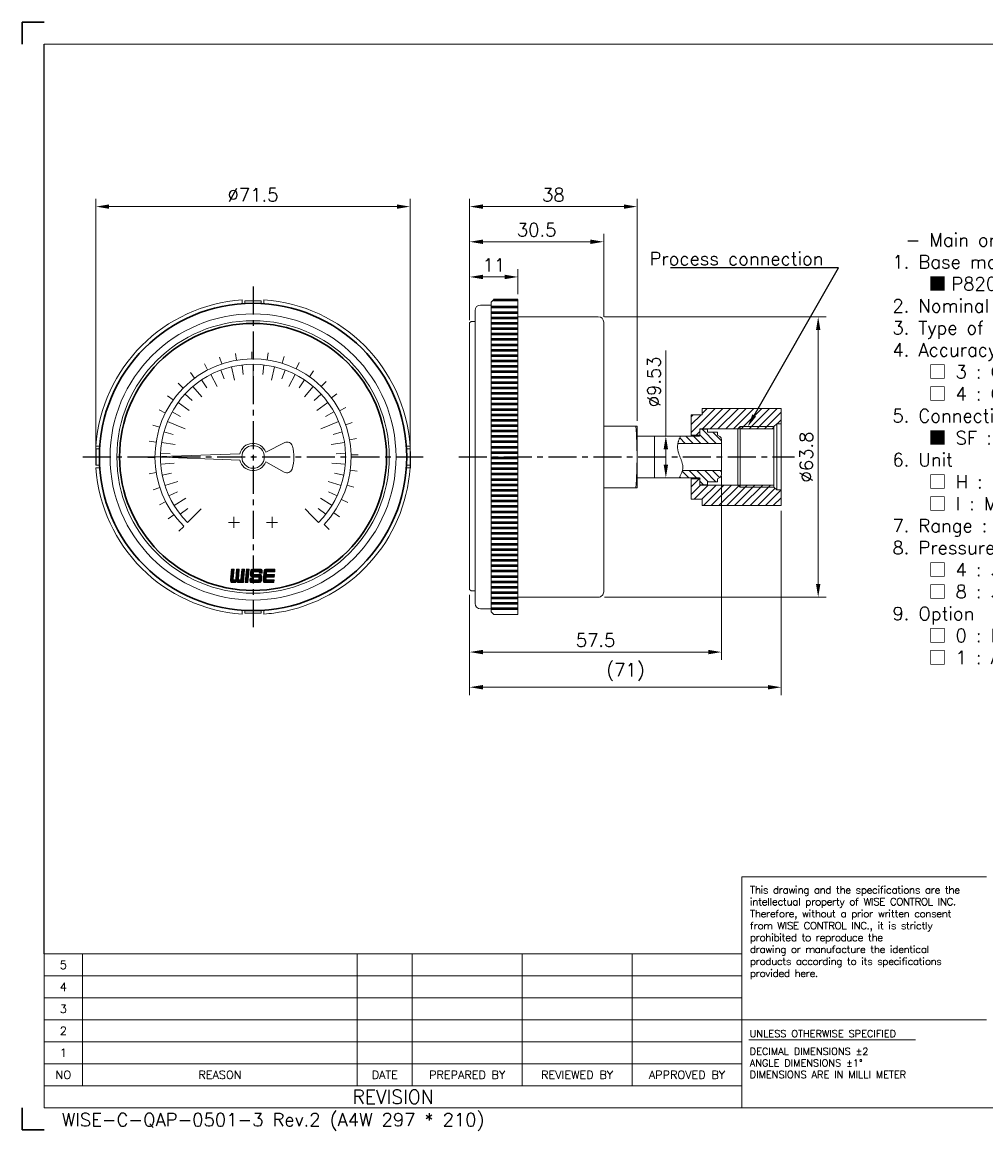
# Model space of a CAD drawing. Extents: x 387 to 775, y -12 to 240.
# Tile 1 of 2: x 387 to 606, y -12 to 240. Entities that reach past the tile are written whole.
import ezdxf
from ezdxf import colors
from ezdxf.entities.mleader import LeaderData, LeaderLine
from ezdxf.enums import TextEntityAlignment as Align
from ezdxf.math import Vec2, Vec3

# ---------------------------------------------------------------- set-up
doc = ezdxf.new("R2010")
doc.units = 0
doc.header["$LTSCALE"] = 17
doc.header["$MEASUREMENT"] = 0
doc.header["$PDMODE"] = 1
for name, pattern in [('CENTER', [2, 1.25, -0.25, 0.25, -0.25]), ('DASHEDX2', [1.5, 1, -0.5]), ('PHANTOM', [2.5, 1.25, -0.25, 0.25, -0.25, 0.25, -0.25])]:
    doc.linetypes.add(name, pattern=pattern)
doc.layers.get('0').update_dxf_attribs({"linetype": 'DASHEDX2', "lineweight": 18})
doc.layers.get('DEFPOINTS').update_dxf_attribs({"linetype": 'CONTINUOUS', "lineweight": 18})
for name, color, linetype, lineweight in [('4', 4, 'CONTINUOUS', 30), ('DIM', 7, 'CONTINUOUS', 18), ('SS100', 7, 'CONTINUOUS', 18)]:
    doc.layers.add(name, color=color, linetype=linetype, lineweight=lineweight)
doc.layers.add('해치', color=2, linetype='CONTINUOUS')
doc.styles.add('ROMANS', font='ROMANS.shx', dxfattribs={"bigfont": 'whgtxt.shx'})
doc.dimstyles.new('1.2', dxfattribs={"dimscale": 1.2, "dimtxt": 2.5, "dimasz": 2.5, "dimexe": 1.5, "dimexo": 1, "dimgap": 1, "dimtad": 1, "dimdsep": 46, "dimtxsty": 'ROMANS', "dimcen": 2.5, "dimclrd": 7, "dimclre": 7, "dimclrt": 3, "dimadec": 1, "dimazin": 2, "dimtfac": 1, "dimtmove": 0, "dimatfit": 3, "dimfxl": 1, "dimlwd": 18, "dimlwe": 18, "dimarcsym": 0})

# ---------------------------------------------------------------- blocks, each defined once
blk = doc.blocks.new('*D10')
at = {"layer": '4', "color": 7, "lineweight": 18, "transparency": 16777216}
for p, q in [((488.67, 172.31), (488.67, 183.94)), ((491.67, 182.14), (496.67, 182.14)), ((499.67, 178.23), (499.67, 183.94))]:
    blk.add_line(p, q, dxfattribs=at)
at = {"layer": '4', "color": 7, "lineweight": -3, "transparency": 16777216}
for points in [[(491.67, 182.64), (491.67, 181.64), (488.67, 182.14)], [(496.67, 182.64), (496.67, 181.64), (499.67, 182.14)]]:
    blk.add_solid(points, dxfattribs=at)
at = {"layer": 'DEFPOINTS', "color": 0, "lineweight": -3, "transparency": 16777216}
for p in [(499.67, 182.14), (499.67, 177.03), (488.67, 171.11)]:
    blk.add_point(p, dxfattribs=at)
at = {"layer": '4', "color": 3, "lineweight": -3, "transparency": 16777216, "insert": (494.17, 184.84), "char_height": 3, "attachment_point": 5, "style": 'ROMANS'}
blk.add_mtext('11', dxfattribs=at)
blk = doc.blocks.new('*D11')
at = {"layer": '4', "color": 7, "lineweight": 18, "transparency": 16777216}
for p, q in [((488.67, 172.31), (488.67, 191.94)), ((519.17, 173.06), (519.17, 191.94)), ((491.67, 190.14), (516.17, 190.14))]:
    blk.add_line(p, q, dxfattribs=at)
at = {"layer": '4', "color": 7, "lineweight": -3, "transparency": 16777216}
for points in [[(491.67, 190.64), (491.67, 189.64), (488.67, 190.14)], [(516.17, 190.64), (516.17, 189.64), (519.17, 190.14)]]:
    blk.add_solid(points, dxfattribs=at)
at = {"layer": 'DEFPOINTS', "color": 0, "lineweight": -3, "transparency": 16777216}
for p in [(519.17, 190.14), (519.17, 171.86), (488.67, 171.11)]:
    blk.add_point(p, dxfattribs=at)
at = {"layer": '4', "color": 3, "lineweight": -3, "transparency": 16777216, "insert": (503.92, 192.84), "char_height": 3, "attachment_point": 5, "style": 'ROMANS'}
blk.add_mtext('30.5', dxfattribs=at)
blk = doc.blocks.new('11')
at = {"color": 0}
for p, q in [((100.95, 253.03), (100.74, 254.3)), ((103.75, 253.29), (103.74, 254.57)), ((106.55, 253.1), (106.74, 254.38)), ((95.64, 251.25), (95.05, 252.39)), ((98.23, 252.35), (97.82, 253.57)), ((109.3, 252.49), (109.68, 253.71)), ((111.91, 251.45), (112.47, 252.6)), ((93.26, 249.75), (92.5, 250.79)), ((114.32, 250.02), (115.06, 251.07)), ((91.14, 247.91), (90.23, 248.81)), ((116.49, 248.23), (117.38, 249.15)), ((89.33, 245.76), (88.29, 246.51)), ((118.35, 246.12), (119.38, 246.9)), ((87.88, 243.35), (86.73, 243.93)), ((119.86, 243.75), (121, 244.36)), ((86.82, 240.75), (85.6, 241.14)), ((120.99, 241.18), (122.2, 241.6)), ((86.18, 238.02), (84.91, 238.21)), ((121.69, 238.46), (122.96, 238.69)), ((85.98, 235.21), (84.69, 235.21)), ((121.97, 235.66), (123.26, 235.69)), ((86.21, 232.41), (84.94, 232.21)), ((121.81, 232.86), (123.08, 232.69)), ((86.87, 229.68), (85.65, 229.28)), ((121.22, 230.11), (122.45, 229.74)), ((87.95, 227.09), (86.81, 226.51)), ((120.2, 227.49), (121.36, 226.94)), ((89.42, 224.7), (88.38, 223.94)), ((118.79, 225.06), (119.85, 224.33)), ((91.25, 222.56), (90.34, 221.65)), ((117.02, 222.88), (117.95, 222))]:
    blk.add_line(p, q, dxfattribs=at)
blk.add_arc((103.98, 235.29), 18, 316.4299, 225, dxfattribs=at)
blk = doc.blocks.new('*D12')
at = {"layer": '4', "color": 7, "lineweight": 18, "transparency": 16777216}
for p, q in [((519.39, 173.08), (569.79, 173.08)), ((567.99, 170.08), (567.99, 112.28)), ((519.37, 109.28), (569.79, 109.28))]:
    blk.add_line(p, q, dxfattribs=at)
at = {"layer": '4', "color": 7, "lineweight": -3, "transparency": 16777216}
for points in [[(567.49, 170.08), (568.49, 170.08), (567.99, 173.08)], [(567.49, 112.28), (568.49, 112.28), (567.99, 109.28)]]:
    blk.add_solid(points, dxfattribs=at)
at = {"layer": 'DEFPOINTS', "color": 0, "lineweight": -3, "transparency": 16777216}
for p in [(518.19, 173.08), (518.17, 109.28), (567.99, 109.28)]:
    blk.add_point(p, dxfattribs=at)
at = {"layer": '4', "color": 3, "lineweight": -3, "transparency": 16777216, "insert": (565.29, 141.18), "char_height": 3, "attachment_point": 5, "rotation": 90, "style": 'ROMANS'}
blk.add_mtext('%%C63.8', dxfattribs=at)
blk = doc.blocks.new('*D13')
at = {"layer": '4', "color": 7, "lineweight": 18, "transparency": 16777216}
for p, q in [((403.62, 142.38), (403.62, 199.94)), ((475.12, 142.38), (475.12, 199.94)), ((406.62, 198.14), (472.12, 198.14))]:
    blk.add_line(p, q, dxfattribs=at)
at = {"layer": '4', "color": 7, "lineweight": -3, "transparency": 16777216}
for points in [[(406.62, 198.64), (406.62, 197.64), (403.62, 198.14)], [(472.12, 198.64), (472.12, 197.64), (475.12, 198.14)]]:
    blk.add_solid(points, dxfattribs=at)
at = {"layer": 'DEFPOINTS', "color": 0, "lineweight": -3, "transparency": 16777216}
for p in [(475.12, 198.14), (403.62, 141.18), (475.12, 141.18)]:
    blk.add_point(p, dxfattribs=at)
at = {"layer": '4', "color": 3, "lineweight": -3, "transparency": 16777216, "insert": (439.37, 200.84), "char_height": 3, "attachment_point": 5, "style": 'ROMANS'}
blk.add_mtext('%%C71.5', dxfattribs=at)
blk = doc.blocks.new('*D14')
at = {"layer": '4', "color": 7, "lineweight": 18, "transparency": 16777216}
for p, q in [((545.97, 136.88), (545.97, 94.99)), ((488.67, 109.8), (488.67, 94.99)), ((491.67, 96.79), (542.97, 96.79))]:
    blk.add_line(p, q, dxfattribs=at)
at = {"layer": '4', "color": 7, "lineweight": -3, "transparency": 16777216}
for points in [[(491.67, 97.29), (491.67, 96.29), (488.67, 96.79)], [(542.97, 97.29), (542.97, 96.29), (545.97, 96.79)]]:
    blk.add_solid(points, dxfattribs=at)
at = {"layer": 'DEFPOINTS', "color": 0, "lineweight": -3, "transparency": 16777216}
for p in [(545.97, 138.08), (488.67, 111), (545.97, 96.79)]:
    blk.add_point(p, dxfattribs=at)
at = {"layer": '4', "color": 3, "lineweight": -3, "transparency": 16777216, "insert": (517.32, 99.49), "char_height": 3, "attachment_point": 5, "style": 'ROMANS'}
blk.add_mtext('57.5', dxfattribs=at)
blk = doc.blocks.new('*D15')
at = {"layer": '4', "color": 7, "lineweight": 18, "transparency": 16777216}
for p, q in [((533.32, 145.95), (533.32, 165.4)), ((532.12, 145.95), (531.52, 145.95)), ((533.32, 139.42), (533.32, 142.95)), ((530.45, 136.42), (535.12, 136.42))]:
    blk.add_line(p, q, dxfattribs=at)
at = {"layer": '4', "color": 7, "lineweight": -3, "transparency": 16777216}
for points in [[(532.82, 142.95), (533.82, 142.95), (533.32, 145.95)], [(532.82, 139.42), (533.82, 139.42), (533.32, 136.42)]]:
    blk.add_solid(points, dxfattribs=at)
at = {"layer": 'DEFPOINTS', "color": 0, "lineweight": -3, "transparency": 16777216}
for p in [(533.32, 145.95), (529.25, 136.42), (533.32, 136.42)]:
    blk.add_point(p, dxfattribs=at)
at = {"layer": '4', "color": 3, "lineweight": -3, "transparency": 16777216, "insert": (530.62, 158.27), "char_height": 3, "attachment_point": 5, "rotation": 90, "style": 'ROMANS'}
blk.add_mtext('%%C9.53', dxfattribs=at)
blk = doc.blocks.new('*D8')
at = {"layer": '4', "color": 7, "lineweight": 18, "transparency": 16777216}
for p, q in [((559.57, 128.93), (559.57, 86.99)), ((488.67, 109.8), (488.67, 86.99)), ((491.67, 88.79), (556.57, 88.79))]:
    blk.add_line(p, q, dxfattribs=at)
at = {"layer": '4', "color": 7, "lineweight": -3, "transparency": 16777216}
for points in [[(491.67, 89.29), (491.67, 88.29), (488.67, 88.79)], [(556.57, 89.29), (556.57, 88.29), (559.57, 88.79)]]:
    blk.add_solid(points, dxfattribs=at)
at = {"layer": 'DEFPOINTS', "color": 0, "lineweight": -3, "transparency": 16777216}
for p in [(559.57, 130.13), (488.67, 111), (559.57, 88.79)]:
    blk.add_point(p, dxfattribs=at)
at = {"layer": '4', "color": 3, "lineweight": -3, "transparency": 16777216, "insert": (524.12, 92.27), "char_height": 3, "attachment_point": 5, "style": 'ROMANS'}
blk.add_mtext('(71)', dxfattribs=at)
blk = doc.blocks.new('*D9')
at = {"layer": '4', "color": 7, "lineweight": 18, "transparency": 16777216}
for p, q in [((488.67, 172.72), (488.67, 199.94)), ((526.77, 149.38), (526.77, 199.94)), ((491.67, 198.14), (523.77, 198.14))]:
    blk.add_line(p, q, dxfattribs=at)
at = {"layer": '4', "color": 7, "lineweight": -3, "transparency": 16777216}
for points in [[(491.67, 198.64), (491.67, 197.64), (488.67, 198.14)], [(523.77, 198.64), (523.77, 197.64), (526.77, 198.14)]]:
    blk.add_solid(points, dxfattribs=at)
at = {"layer": 'DEFPOINTS', "color": 0, "lineweight": -3, "transparency": 16777216}
for p in [(526.77, 198.14), (488.67, 171.52), (526.77, 148.18)]:
    blk.add_point(p, dxfattribs=at)
at = {"layer": '4', "color": 3, "lineweight": -3, "transparency": 16777216, "insert": (507.72, 200.84), "char_height": 3, "attachment_point": 5, "style": 'ROMANS'}
blk.add_mtext('38', dxfattribs=at)

msp = doc.modelspace()

# ---------------------------------------------------------------- hatches: boundary and pattern name
at = {"layer": '해치'}
h = msp.add_hatch(dxfattribs=at)
h.set_pattern_fill('ANSI31', scale=10, angle=180, style=0)
h.set_pattern_definition([(225, (-881.4335, -4537.026), (0.88388348, -0.88388348), [])])
h.paths.add_polyline_path([(550.218, 134.281), (549.718, 134.781), (541.069, 134.781), (541.069, 136.231), (539.069, 136.231), (539.069, 131.569), (541.569, 131.569), (541.569, 130.131), (559.569, 130.131), (559.569, 133.681), (558.569, 133.681), (557.918, 134.281)])
h.paths.add_polyline_path([(541.569, 152.231), (541.569, 150.794), (539.069, 150.794), (539.069, 146.131), (541.069, 146.131), (541.069, 147.581), (549.718, 147.581), (550.218, 148.081), (557.918, 148.081), (558.569, 148.681), (559.569, 148.681), (559.569, 152.231)])
h.paths.add_polyline_path([(549.718, 147.581), (550.218, 147.581), (550.218, 148.081)], flags=17)
h.paths.add_polyline_path([(550.218, 148.081), (550.218, 147.581), (557.918, 147.581), (557.918, 148.081)], flags=17)
h.paths.add_polyline_path([(550.218, 134.781), (550.218, 134.281), (557.918, 134.281), (557.918, 134.781)], flags=17)
h.paths.add_polyline_path([(549.718, 134.781), (550.218, 134.281), (550.218, 134.781)], flags=17)
h = msp.add_hatch(dxfattribs=at)
h.set_pattern_fill('ANSI31', scale=10, angle=90, style=0)
h.set_pattern_definition([(135, (-881.5255, -4537.026), (-0.88388348, -0.88388348), [])])
edge = h.paths.add_edge_path()
edge.add_spline(control_points=[(537.08, 138.081), (536.927, 137.525), (536.642, 136.971), (536.358, 136.416)], knot_values=[0, 0, 0, 0, 1.7633486, 1.7633486, 1.7633486, 1.7633486], degree=3, periodic=0)
edge.add_line((536.358, 136.416), (540.977, 136.416))
edge.add_line((540.977, 136.416), (540.977, 136.408))
edge.add_line((540.977, 136.408), (541.069, 136.316))
edge.add_line((541.069, 136.316), (541.069, 134.931))
edge.add_line((541.069, 134.931), (541.169, 134.831))
edge.add_line((541.169, 134.831), (542.677, 134.831))
edge.add_line((542.677, 134.831), (542.777, 134.931))
edge.add_line((542.777, 134.931), (542.777, 135.431))
edge.add_line((542.777, 135.431), (542.877, 135.531))
edge.add_line((542.877, 135.531), (544.977, 135.531))
edge.add_line((544.977, 135.531), (545.077, 135.631))
edge.add_line((545.077, 135.631), (545.077, 136.227))
edge.add_line((545.077, 136.227), (545.615, 136.538))
edge.add_arc((545.207, 137.181), 0.762, 302.33268, 360)
edge.add_line((545.969, 137.181), (545.969, 138.081))
edge.add_line((545.969, 138.081), (537.08, 138.081))
edge = h.paths.add_edge_path()
edge.add_line((541.169, 147.531), (541.069, 147.431))
edge.add_line((541.069, 147.431), (541.069, 146.046))
edge.add_line((541.069, 146.046), (540.969, 145.946))
edge.add_line((540.969, 145.946), (536.657, 145.946))
edge.add_spline(control_points=[(536.657, 145.946), (536.426, 145.394), (536.195, 144.841), (536.074, 144.281)], knot_values=[8.1699803, 8.1699803, 8.1699803, 8.1699803, 9.913923, 9.913923, 9.913923, 9.913923], degree=3, periodic=0)
edge.add_line((536.074, 144.281), (545.969, 144.281))
edge.add_line((545.969, 144.281), (545.969, 145.181))
edge.add_arc((545.207, 145.181), 0.762, 360, 417.66732)
edge.add_line((545.615, 145.825), (545.077, 146.136))
edge.add_line((545.077, 146.136), (545.077, 146.731))
edge.add_line((545.077, 146.731), (544.977, 146.831))
edge.add_line((544.977, 146.831), (542.877, 146.831))
edge.add_line((542.877, 146.831), (542.777, 146.931))
edge.add_line((542.777, 146.931), (542.777, 147.431))
edge.add_line((542.777, 147.431), (542.677, 147.531))
edge.add_line((542.677, 147.531), (541.169, 147.531))

# ---------------------------------------------------------------- linework, layer by layer
at = {"color": 4, "linetype": 'Continuous'}
for p, q in [((738.216, 235.103), (391.82, 235.103)), ((519.169, 148.181), (526.769, 148.181)), ((526.769, 145.946), (526.769, 148.181)), ((526.769, 145.946), (530.769, 145.946)), ((526.769, 145.946), (526.769, 134.181)), ((530.769, 136.416), (526.769, 136.416)), ((519.169, 134.181), (526.769, 134.181)), ((550.637, 45.63), (606.285, 45.63)), ((550.637, 45.63), (550.637, -6.893)), ((391.82, -6.893), (391.82, 28.122)), ((391.82, 28.122), (550.637, 28.122)), ((738.216, -6.893), (391.82, -6.893))]:
    msp.add_line(p, q, dxfattribs=at)
at = {"color": 4, "linetype": 'ByBlock'}
for p, q in [((541.569, 152.231), (541.569, 150.794)), ((530.769, 145.946), (530.769, 136.416)), ((541.569, 130.131), (541.569, 131.569))]:
    msp.add_line(p, q, dxfattribs=at)
at = {"color": 0}
for p, q in [((549.718, 147.581), (550.218, 148.081)), ((550.218, 148.081), (557.918, 148.081)), ((549.718, 134.781), (550.218, 134.281)), ((550.218, 134.281), (557.918, 134.281))]:
    msp.add_line(p, q, dxfattribs=at)
at = {"color": 7, "linetype": 'Continuous'}
for p, q in [((400.573, 28.122), (400.573, -1.89)), ((463.1, 28.122), (463.1, -1.89)), ((475.605, 28.122), (475.605, -1.89)), ((500.616, 28.122), (500.616, -1.89)), ((525.626, 28.122), (525.626, -1.89)), ((391.82, 23.12), (550.637, 23.12)), ((391.82, 18.118), (550.637, 18.118)), ((391.82, 13.116), (550.637, 13.116)), ((391.82, 8.114), (550.637, 8.114)), ((391.82, 3.112), (550.637, 3.112)), ((391.82, -1.89), (550.637, -1.89))]:
    msp.add_line(p, q, dxfattribs=at)
at = {"color": 3, "linetype": 'Continuous'}
for p, q in [((550.637, 13.116), (606.285, 13.116)), ((552.185, 8.606), (590.146, 8.606))]:
    msp.add_line(p, q, dxfattribs=at)
at = {"color": 4, "linetype": 'Continuous'}
msp.add_arc((426.769, 141.181), 100, 355.98601, 4.01399, dxfattribs=at)
at = {"color": 7, "linetype": 'PHANTOM'}
msp.add_spline([(536.358, 136.416), (537.195, 138.856), (536.537, 141.181), (535.999, 143.766), (536.657, 145.946)], degree=3, dxfattribs=at)
at = {"layer": '4', "color": 1}
for p, q in [((386.818, 240.105), (391.82, 240.105)), ((386.818, 235.103), (386.818, 240.105)), ((386.818, -6.893), (386.818, -11.895)), ((386.818, -11.895), (391.82, -11.895))]:
    msp.add_line(p, q, dxfattribs=at)
at = {"layer": '4', "lineweight": -3}
for p, q in [((391.82, 28.122), (391.82, 235.103)), ((403.618, 143.041), (403.618, 139.322)), ((475.117, 142.421), (475.117, 138.702))]:
    msp.add_line(p, q, dxfattribs=at)
at = {"layer": '4', "color": 7}
for radius in [34.967, 30.379]:
    msp.add_circle((439.368, 141.181), radius, dxfattribs=at)
at = {"layer": 'DIM', "color": 4}
for p, q in [((494.185, 177.031), (493.572, 176.419)), ((493.572, 176.419), (493.572, 105.944)), ((499.669, 177.031), (494.185, 177.031)), ((499.669, 105.331), (499.669, 177.031)), ((489.895, 107.844), (489.895, 174.519)), ((489.895, 171.822), (489.895, 174.519)), ((493.572, 175.75), (491.121, 175.75)), ((488.976, 171.976), (488.669, 171.669)), ((488.669, 171.363), (488.669, 171.669)), ((488.976, 171.976), (489.895, 171.976)), ((517.944, 173.081), (499.669, 173.081)), ((519.169, 110.507), (519.169, 171.856)), ((488.669, 171.363), (488.669, 111)), ((539.069, 145.946), (539.069, 150.794)), ((541.169, 147.531), (541.069, 147.431)), ((541.069, 146.046), (541.069, 147.431)), ((542.677, 147.531), (541.169, 147.531)), ((542.777, 147.431), (542.677, 147.531)), ((542.777, 147.431), (542.777, 146.931)), ((542.877, 146.831), (542.777, 146.931)), ((542.877, 146.831), (544.977, 146.831)), ((545.077, 146.731), (544.977, 146.831)), ((545.077, 146.731), (545.077, 146.136)), ((530.677, 145.946), (540.969, 145.946)), ((536.074, 144.281), (545.969, 144.281)), ((540.969, 145.946), (541.069, 146.046)), ((545.615, 145.825), (545.077, 146.136)), ((545.969, 145.181), (545.969, 141.181)), ((545.969, 137.181), (545.969, 141.181)), ((530.677, 136.416), (540.969, 136.416)), ((537.08, 138.081), (545.969, 138.081)), ((539.069, 131.569), (539.069, 136.416)), ((541.161, 136.316), (541.061, 136.416)), ((541.069, 134.931), (541.069, 136.316)), ((545.615, 136.538), (545.077, 136.227)), ((545.077, 135.631), (545.077, 136.227)), ((541.069, 134.931), (541.169, 134.831)), ((542.677, 134.831), (541.169, 134.831)), ((542.677, 134.831), (542.777, 134.931)), ((542.777, 135.431), (542.877, 135.531)), ((542.777, 134.931), (542.777, 135.431)), ((542.877, 135.531), (544.977, 135.531)), ((544.977, 135.531), (545.077, 135.631)), ((488.976, 110.694), (488.669, 111)), ((488.976, 110.694), (489.895, 110.694)), ((517.944, 109.281), (499.669, 109.281)), ((493.572, 106.618), (491.121, 106.618)), ((494.185, 105.331), (493.572, 105.944)), ((494.185, 105.331), (499.669, 105.331))]:
    msp.add_line(p, q, dxfattribs=at)
for centre, radius, start, end in [((491.121, 174.519), 1.226, 90, 180), ((517.944, 171.856), 1.226, 0, 90), ((545.207, 145.181), 0.762, 0, 57.66732), ((545.207, 137.181), 0.762, 302.33268, 0), ((517.944, 110.507), 1.225, 269.98678, 0.01322), ((491.121, 107.844), 1.226, 180, 270)]:
    msp.add_arc(centre, radius, start, end, dxfattribs=at)
at = {"layer": 'SS100', "color": 1, "linetype": 'CENTER', "lineweight": -2, "ltscale": 0.3}
for p, q in [((439.368, 179.938), (439.368, 102.425)), ((400.611, 141.181), (478.124, 141.181)), ((486.218, 141.181), (562.569, 141.181))]:
    msp.add_line(p, q, dxfattribs=at)
at = {"layer": 'SS100', "color": 4, "linetype": 'Continuous'}
for p, q in [((436.889, 176.099), (436.889, 176.931)), ((441.227, 176.719), (437.509, 176.719)), ((437.509, 176.719), (437.509, 176.099)), ((441.227, 176.719), (441.227, 176.099)), ((441.847, 176.099), (441.847, 176.931)), ((541.569, 152.231), (559.571, 152.231)), ((559.569, 152.231), (559.569, 130.131)), ((539.069, 150.794), (541.569, 150.794)), ((541.069, 147.581), (557.918, 147.581)), ((541.069, 145.954), (541.069, 147.581)), ((549.718, 147.581), (549.718, 141.181)), ((550.218, 148.081), (550.218, 141.181)), ((557.918, 148.081), (558.569, 148.681)), ((557.918, 148.081), (557.918, 141.181)), ((559.569, 148.681), (558.569, 148.681)), ((558.569, 148.681), (558.569, 141.181)), ((404.45, 143.661), (403.618, 143.661)), ((442.275, 142.257), (446.569, 144.447)), ((474.286, 143.661), (475.117, 143.661)), ((539.069, 146.131), (541.069, 146.131)), ((403.618, 143.041), (404.45, 143.041)), ((416.428, 141.181), (436.347, 141.877)), ((416.428, 141.181), (436.347, 140.486)), ((475.117, 143.041), (474.286, 143.041)), ((549.718, 134.781), (549.718, 141.181)), ((550.218, 134.281), (550.218, 141.181)), ((557.918, 134.281), (557.918, 141.181)), ((558.569, 133.681), (558.569, 141.181)), ((403.618, 139.322), (404.45, 139.322)), ((404.45, 138.702), (403.618, 138.702)), ((442.275, 140.106), (446.455, 137.726)), ((475.117, 139.322), (474.286, 139.322)), ((474.286, 138.702), (475.117, 138.702)), ((539.069, 136.231), (541.069, 136.231)), ((541.069, 136.408), (541.069, 134.781)), ((541.069, 134.781), (557.918, 134.781)), ((557.918, 134.281), (558.569, 133.681)), ((559.569, 133.681), (558.569, 133.681)), ((539.069, 131.569), (541.569, 131.569)), ((541.569, 130.131), (559.571, 130.131)), ((436.268, 126.302), (433.788, 126.302)), ((435.028, 125.062), (435.028, 127.542)), ((444.948, 126.302), (442.468, 126.302)), ((443.708, 125.062), (443.708, 127.542)), ((436.889, 106.264), (436.889, 105.432)), ((437.509, 105.644), (437.509, 106.264)), ((441.227, 105.644), (441.227, 106.264)), ((441.847, 106.264), (441.847, 105.432)), ((441.227, 105.644), (437.509, 105.644)), ((445.276, 105.837), (444.135, 105.665))]:
    msp.add_line(p, q, dxfattribs=at)
at = {"layer": 'SS100', "linetype": 'Continuous', "lineweight": 50}
for p, q in [((494.111, 176.958), (499.669, 176.958)), ((493.572, 175.304), (499.669, 175.304)), ((493.572, 174.078), (499.669, 174.078)), ((493.572, 172.852), (499.669, 172.852)), ((493.572, 171.627), (499.669, 171.627)), ((493.572, 170.401), (499.669, 170.401)), ((493.572, 169.175), (499.669, 169.175)), ((493.572, 167.95), (499.669, 167.95)), ((493.572, 166.724), (499.669, 166.724)), ((493.572, 165.499), (499.669, 165.499)), ((493.572, 164.273), (499.669, 164.273)), ((493.572, 163.047), (499.669, 163.047)), ((493.572, 161.822), (499.669, 161.822)), ((493.572, 160.596), (499.669, 160.596)), ((493.572, 159.37), (499.669, 159.37)), ((493.572, 158.145), (499.669, 158.145)), ((493.572, 156.919), (499.669, 156.919)), ((493.572, 155.693), (499.669, 155.693)), ((493.572, 154.468), (499.669, 154.468)), ((493.572, 153.242), (499.669, 153.242)), ((493.572, 152.016), (499.669, 152.016)), ((493.572, 150.791), (499.669, 150.791)), ((493.572, 149.565), (499.669, 149.565)), ((493.572, 148.34), (499.669, 148.34)), ((493.572, 147.114), (499.669, 147.114)), ((493.572, 145.888), (499.669, 145.888)), ((493.572, 144.663), (499.669, 144.663)), ((493.572, 143.437), (499.669, 143.437)), ((493.572, 142.211), (499.669, 142.211)), ((493.572, 140.986), (499.669, 140.986)), ((493.572, 139.76), (499.669, 139.76)), ((493.572, 138.534), (499.669, 138.534)), ((493.572, 137.309), (499.669, 137.309)), ((493.572, 136.083), (499.669, 136.083)), ((493.572, 134.857), (499.669, 134.857)), ((493.572, 133.632), (499.669, 133.632)), ((493.572, 132.406), (499.669, 132.406)), ((493.572, 131.181), (499.669, 131.181)), ((493.572, 129.955), (499.669, 129.955)), ((493.572, 128.729), (499.669, 128.729)), ((493.572, 127.504), (499.669, 127.504)), ((493.572, 126.278), (499.669, 126.278)), ((493.572, 125.052), (499.669, 125.052)), ((493.572, 123.827), (499.669, 123.827)), ((493.572, 122.601), (499.669, 122.601)), ((493.572, 121.375), (499.669, 121.375)), ((493.572, 120.15), (499.669, 120.15)), ((493.572, 118.924), (499.669, 118.924)), ((493.572, 117.699), (499.669, 117.699)), ((493.572, 116.473), (499.669, 116.473)), ((493.572, 115.247), (499.669, 115.247)), ((493.572, 114.022), (499.669, 114.022)), ((493.572, 112.796), (499.669, 112.796)), ((493.572, 111.57), (499.669, 111.57)), ((493.572, 110.345), (499.669, 110.345)), ((493.572, 109.119), (499.669, 109.119)), ((493.572, 107.893), (499.669, 107.893)), ((493.572, 106.668), (499.669, 106.668))]:
    msp.add_line(p, q, dxfattribs=at)
at = {"layer": 'SS100', "color": 7, "linetype": 'Continuous'}
for p, q in [((434.447, 161.679), (435.171, 158.664)), ((436.89, 162.115), (437.145, 159.96)), ((439.368, 162.261), (439.368, 160.091)), ((441.845, 162.115), (441.59, 159.96)), ((444.289, 161.679), (443.565, 158.664)), ((429.798, 159.963), (431.205, 157.201)), ((432.072, 160.958), (432.823, 158.922)), ((439.368, 160.091), (439.368, 157.921)), ((446.664, 160.958), (445.913, 158.922)), ((448.938, 159.963), (447.53, 157.201)), ((425.678, 157.21), (427.691, 154.853)), ((427.657, 158.708), (428.862, 156.904)), ((451.079, 158.708), (449.873, 156.904)), ((453.058, 157.21), (451.045, 154.853)), ((423.889, 155.49), (425.482, 154.017)), ((454.847, 155.49), (453.254, 154.017)), ((420.976, 151.481), (422.869, 150.421)), ((422.314, 153.572), (424.822, 151.75)), ((456.422, 153.572), (453.914, 151.75)), ((457.76, 151.481), (455.866, 150.421)), ((419.893, 149.248), (421.898, 148.418)), ((458.843, 149.248), (456.838, 148.418)), ((419.08, 146.903), (421.168, 146.314)), ((421.898, 148.418), (423.902, 147.587)), ((456.838, 148.418), (454.833, 147.587)), ((459.656, 146.903), (457.567, 146.314)), ((418.548, 144.479), (421.61, 143.994)), ((460.188, 144.479), (457.126, 143.994)), ((418.305, 142.009), (420.473, 141.924)), ((460.431, 142.009), (458.263, 141.924)), ((418.353, 139.528), (421.444, 139.771)), ((460.382, 139.528), (457.292, 139.771)), ((418.693, 137.069), (420.822, 137.492)), ((460.042, 137.069), (457.914, 137.492)), ((419.32, 134.668), (422.268, 135.625)), ((459.416, 134.668), (456.467, 135.625)), ((420.225, 132.356), (422.195, 133.265)), ((421.395, 130.167), (424.038, 131.787)), ((457.341, 130.167), (454.698, 131.787)), ((458.511, 132.356), (456.54, 133.265)), ((422.814, 128.131), (424.518, 129.475)), ((425.997, 127.81), (427.531, 129.345)), ((452.739, 127.81), (451.205, 129.345)), ((455.922, 128.131), (454.218, 129.475)), ((424.462, 126.276), (425.997, 127.81)), ((454.273, 126.276), (452.739, 127.81))]:
    msp.add_line(p, q, dxfattribs=at)
at = {"layer": 'SS100', "color": 10, "linetype": 'Continuous'}
for p, q in [((434.202, 113.04), (434.876, 113.714)), ((434.433, 115.689), (434.203, 113.065)), ((434.218, 113.231), (434.893, 113.906)), ((434.226, 112.889), (434.859, 113.522)), ((434.234, 113.423), (434.91, 114.098)), ((434.251, 113.615), (434.926, 114.291)), ((434.268, 113.808), (434.943, 114.483)), ((434.285, 114), (434.96, 114.675)), ((434.302, 114.192), (434.977, 114.867)), ((434.318, 114.384), (434.994, 115.059)), ((434.335, 114.576), (435.01, 115.251)), ((434.352, 114.768), (435.027, 115.444)), ((434.369, 114.961), (435.044, 115.636)), ((434.386, 115.153), (434.922, 115.689)), ((434.403, 115.345), (434.746, 115.689)), ((434.419, 115.537), (434.571, 115.689)), ((434.433, 115.689), (435.049, 115.689)), ((434.834, 112.62), (436.085, 113.871)), ((435.049, 115.689), (434.844, 113.345)), ((435.009, 112.62), (436.068, 113.678)), ((435.185, 112.62), (436.051, 113.486)), ((435.628, 115.689), (435.421, 113.327)), ((435.426, 113.388), (436.101, 114.063)), ((435.443, 113.58), (436.118, 114.255)), ((435.46, 113.772), (436.135, 114.447)), ((435.477, 113.964), (436.152, 114.639)), ((435.493, 114.156), (436.169, 114.831)), ((435.51, 114.348), (436.185, 115.024)), ((435.527, 114.541), (436.202, 115.216)), ((435.544, 114.733), (436.219, 115.408)), ((435.561, 114.925), (436.236, 115.6)), ((435.578, 115.117), (436.149, 115.689)), ((435.594, 115.309), (435.974, 115.689)), ((435.611, 115.501), (435.798, 115.689)), ((435.628, 115.689), (436.244, 115.689)), ((436.244, 115.689), (436.039, 113.345)), ((436.061, 112.62), (437.275, 113.834)), ((436.237, 112.62), (437.259, 113.642)), ((436.412, 112.62), (437.242, 113.449)), ((436.822, 115.689), (436.615, 113.327)), ((436.617, 113.351), (437.292, 114.026)), ((436.634, 113.543), (437.309, 114.218)), ((436.651, 113.735), (437.326, 114.41)), ((436.667, 113.927), (437.343, 114.603)), ((436.684, 114.119), (437.359, 114.795)), ((436.701, 114.312), (437.376, 114.987)), ((436.718, 114.504), (437.393, 115.179)), ((436.735, 114.696), (437.41, 115.371)), ((436.751, 114.888), (437.427, 115.563)), ((436.768, 115.08), (437.377, 115.689)), ((436.785, 115.273), (437.201, 115.689)), ((436.802, 115.465), (437.026, 115.689)), ((436.819, 115.657), (436.851, 115.689)), ((436.822, 115.689), (437.438, 115.689)), ((437.438, 115.689), (437.169, 112.62)), ((437.847, 115.689), (437.578, 112.62)), ((437.589, 112.745), (438.264, 113.42)), ((437.606, 112.937), (438.281, 113.612)), ((437.623, 113.129), (438.298, 113.804)), ((437.64, 113.321), (438.315, 113.997)), ((437.657, 113.514), (438.332, 114.189)), ((437.673, 113.706), (438.349, 114.381)), ((437.69, 113.898), (438.365, 114.573)), ((437.707, 114.09), (438.382, 114.765)), ((437.724, 114.282), (438.399, 114.957)), ((437.741, 114.474), (438.416, 115.15)), ((437.757, 114.667), (438.433, 115.342)), ((437.774, 114.859), (438.449, 115.534)), ((437.791, 115.051), (438.429, 115.689)), ((437.808, 115.243), (438.253, 115.689)), ((437.825, 115.435), (438.078, 115.689)), ((437.841, 115.627), (437.903, 115.689)), ((437.847, 115.689), (438.463, 115.689)), ((437.847, 115.689), (438.463, 115.689)), ((438.463, 115.689), (438.194, 112.62)), ((438.688, 113.581), (438.643, 113.065)), ((438.646, 113.1), (439.127, 113.581)), ((438.653, 112.932), (439.302, 113.581)), ((438.662, 113.292), (438.951, 113.581)), ((438.679, 113.484), (438.776, 113.581)), ((438.688, 113.581), (439.309, 113.581)), ((438.748, 114.255), (439.422, 114.928)), ((438.839, 115.315), (438.75, 114.292)), ((438.763, 114.445), (440.007, 115.689)), ((438.777, 114.107), (439.405, 114.736)), ((438.78, 114.637), (439.832, 115.689)), ((438.797, 114.829), (439.656, 115.689)), ((438.814, 115.022), (439.481, 115.689)), ((438.831, 115.214), (439.306, 115.689)), ((438.841, 113.997), (439.392, 114.547)), ((438.864, 115.422), (439.105, 115.663)), ((438.934, 113.914), (439.481, 114.462)), ((439.055, 113.86), (439.656, 114.461)), ((439.158, 113.847), (440.606, 113.847)), ((439.218, 113.847), (439.832, 114.461)), ((439.247, 115.689), (441.049, 115.689)), ((439.304, 113.581), (439.283, 113.345)), ((439.426, 114.982), (439.391, 114.572)), ((439.393, 113.847), (440.007, 114.461)), ((439.493, 114.461), (440.941, 114.461)), ((439.528, 115.075), (440.714, 115.075)), ((439.569, 115.075), (440.182, 115.689)), ((439.569, 113.847), (440.182, 114.461)), ((439.744, 115.075), (440.358, 115.689)), ((439.744, 113.847), (440.358, 114.461)), ((439.919, 115.075), (440.533, 115.689)), ((439.919, 113.847), (440.533, 114.461)), ((440.095, 115.075), (440.708, 115.689)), ((440.095, 113.847), (440.708, 114.461)), ((440.095, 112.62), (441.335, 113.861)), ((440.27, 115.075), (440.884, 115.689)), ((440.27, 113.847), (440.884, 114.461)), ((440.27, 112.62), (441.319, 113.668)), ((440.445, 115.075), (441.059, 115.689)), ((440.445, 113.847), (441.046, 114.448)), ((440.445, 112.62), (441.302, 113.476)), ((440.62, 113.846), (441.167, 114.393)), ((440.621, 115.075), (441.204, 115.658)), ((440.708, 113.736), (440.673, 113.327)), ((440.677, 113.378), (441.351, 114.051)), ((440.694, 113.57), (441.323, 114.199)), ((440.708, 113.759), (441.259, 114.31)), ((440.775, 115.054), (441.313, 115.592)), ((440.816, 114.964), (440.795, 114.728)), ((440.795, 114.728), (441.411, 114.728)), ((440.8, 114.728), (441.447, 115.375)), ((440.812, 114.915), (441.395, 115.498)), ((440.975, 114.728), (441.453, 115.206)), ((441.15, 114.728), (441.436, 115.014)), ((441.349, 114.016), (441.26, 112.993)), ((441.326, 114.728), (441.419, 114.821)), ((441.456, 115.244), (441.411, 114.728)), ((441.872, 115.315), (441.675, 113.065)), ((441.677, 112.975), (442.341, 113.639)), ((441.683, 113.156), (442.988, 114.461)), ((441.7, 113.348), (442.813, 114.461)), ((441.717, 113.54), (442.637, 114.461)), ((441.719, 112.841), (442.325, 113.447)), ((441.733, 113.733), (442.475, 114.474)), ((441.75, 113.925), (442.425, 114.6)), ((441.767, 114.117), (442.442, 114.792)), ((441.784, 114.309), (442.459, 114.984)), ((441.801, 114.501), (442.988, 115.689)), ((441.817, 114.693), (442.813, 115.689)), ((441.834, 114.886), (442.637, 115.689)), ((441.851, 115.078), (442.462, 115.689)), ((441.868, 115.27), (442.287, 115.689)), ((441.971, 115.548), (442.011, 115.588)), ((442.279, 115.689), (444.36, 115.689)), ((442.351, 113.754), (442.316, 113.345)), ((442.459, 114.982), (442.423, 114.572)), ((442.453, 113.847), (444.199, 113.847)), ((442.525, 114.461), (444.252, 114.461)), ((442.549, 115.074), (443.163, 115.689)), ((442.55, 113.847), (443.163, 114.461)), ((442.561, 115.075), (444.306, 115.075)), ((442.725, 115.075), (443.339, 115.689)), ((442.725, 113.847), (443.339, 114.461)), ((442.9, 115.075), (443.514, 115.689)), ((442.9, 113.847), (443.514, 114.461)), ((443.076, 115.075), (443.69, 115.689)), ((443.076, 113.847), (443.69, 114.461)), ((443.251, 115.075), (443.865, 115.689)), ((443.251, 113.847), (443.865, 114.461)), ((443.426, 113.847), (444.04, 114.461)), ((443.427, 115.075), (444.04, 115.689)), ((443.602, 115.075), (444.216, 115.689)), ((443.602, 113.847), (444.216, 114.461)), ((443.777, 115.075), (444.357, 115.654)), ((443.777, 113.847), (444.239, 114.309)), ((443.953, 115.075), (444.34, 115.462)), ((443.953, 113.847), (444.222, 114.117)), ((444.128, 115.075), (444.323, 115.27)), ((444.128, 113.847), (444.205, 113.925)), ((444.252, 114.461), (444.199, 113.847)), ((444.303, 115.075), (444.306, 115.078)), ((444.36, 115.689), (444.306, 115.075)), ((434.289, 112.776), (434.843, 113.331)), ((434.379, 112.691), (434.924, 113.236)), ((434.499, 112.635), (435.097, 113.234)), ((434.611, 112.62), (435.381, 112.62)), ((434.658, 112.62), (435.272, 113.234)), ((434.946, 113.234), (435.319, 113.234)), ((435.36, 112.62), (436.044, 113.303)), ((435.381, 112.62), (435.684, 112.897)), ((435.684, 112.897), (435.938, 112.62)), ((435.745, 112.83), (436.149, 113.234)), ((435.829, 112.738), (436.324, 113.234)), ((435.913, 112.647), (436.5, 113.234)), ((435.938, 112.62), (437.169, 112.62)), ((436.141, 113.234), (436.513, 113.234)), ((436.587, 112.62), (437.225, 113.257)), ((436.763, 112.62), (437.208, 113.065)), ((436.938, 112.62), (437.191, 112.873)), ((437.113, 112.62), (437.174, 112.681)), ((437.578, 112.62), (438.194, 112.62)), ((437.64, 112.62), (438.248, 113.228)), ((437.815, 112.62), (438.231, 113.036)), ((437.99, 112.62), (438.214, 112.844)), ((438.166, 112.62), (438.197, 112.651)), ((438.705, 112.809), (439.287, 113.391)), ((438.787, 112.715), (439.325, 113.253)), ((438.897, 112.65), (439.481, 113.234)), ((439.042, 112.62), (439.656, 113.234)), ((439.05, 112.62), (440.852, 112.62)), ((439.218, 112.62), (439.832, 113.234)), ((439.385, 113.234), (440.571, 113.234)), ((439.393, 112.62), (440.007, 113.234)), ((439.568, 112.62), (440.182, 113.234)), ((439.744, 112.62), (440.358, 113.234)), ((439.919, 112.62), (440.533, 113.234)), ((440.621, 112.62), (441.285, 113.284)), ((440.796, 112.62), (441.268, 113.092)), ((440.999, 112.647), (441.234, 112.882)), ((441.793, 112.74), (442.332, 113.279)), ((441.894, 112.666), (442.462, 113.234)), ((442.027, 112.624), (442.637, 113.234)), ((442.083, 112.62), (444.091, 112.62)), ((442.199, 112.62), (442.813, 113.234)), ((442.374, 112.62), (442.988, 113.234)), ((442.418, 113.234), (444.145, 113.234)), ((442.55, 112.62), (443.163, 113.234)), ((442.725, 112.62), (443.339, 113.234)), ((442.9, 112.62), (443.514, 113.234)), ((443.076, 112.62), (443.689, 113.234)), ((443.251, 112.62), (443.865, 113.234)), ((443.426, 112.62), (444.04, 113.234)), ((443.602, 112.62), (444.138, 113.156)), ((443.777, 112.62), (444.121, 112.964)), ((443.952, 112.62), (444.104, 112.772)), ((444.145, 113.234), (444.091, 112.62))]:
    msp.add_line(p, q, dxfattribs=at)
at = {"layer": 'SS100', "color": 4, "linetype": 'Continuous'}
for radius in [32.549, 30.999, 30.999, 2.565, 0.19]:
    msp.add_circle((439.368, 141.181), radius, dxfattribs=at)
for centre, radius, start, end in [((439.368, 141.181), 35.835, 93.96722, 176.03278), ((439.368, 141.181), 35.835, 3.96722, 86.03278), ((439.368, 141.181), 3.1, 20.30622, 167.03338), ((447.133, 143.342), 1.24, 15.55155, 117.01838), ((439.368, 141.181), 9.3, 342.83919, 15.55155), ((439.368, 141.181), 35.835, 183.96722, 266.03278), ((439.368, 141.181), 3.1, 192.96662, 339.69378), ((439.368, 141.181), 35.835, 279.4902, 356.03278), ((447.069, 138.803), 1.24, 240.34654, 342.83919), ((439.368, 141.181), 35.835, 273.96722, 277.6446)]:
    msp.add_arc(centre, radius, start, end, dxfattribs=at)
at = {"layer": 'SS100', "color": 7, "linetype": 'Continuous'}
msp.add_arc((439.368, 141.181), 21.08, 315, 225, dxfattribs=at)
at = {"layer": 'SS100', "color": 10, "linetype": 'Continuous'}
for centre, radius, start, end in [((439.158, 114.257), 0.409, 175, 270), ((439.247, 115.28), 0.409, 90, 175), ((439.493, 114.563), 0.102, 175, 270), ((439.528, 114.973), 0.102, 90, 175), ((440.606, 113.745), 0.102, 355, 90), ((440.714, 114.973), 0.102, 355, 90), ((440.941, 114.052), 0.409, 355, 90), ((441.049, 115.28), 0.409, 355, 90), ((442.279, 115.28), 0.409, 90, 175), ((442.453, 113.745), 0.102, 90, 175), ((442.525, 114.563), 0.102, 175, 270), ((442.561, 114.973), 0.102, 90, 175), ((434.611, 113.029), 0.409, 175, 270), ((434.946, 113.336), 0.102, 175, 270), ((435.319, 113.336), 0.102, 270, 355), ((436.141, 113.336), 0.102, 175, 270), ((436.513, 113.336), 0.102, 270, 355), ((439.05, 113.029), 0.409, 175, 270), ((439.385, 113.336), 0.102, 175, 270), ((440.571, 113.336), 0.102, 270, 355), ((440.852, 113.029), 0.409, 270, 355), ((442.083, 113.029), 0.409, 175, 270), ((442.418, 113.336), 0.102, 175, 270)]:
    msp.add_arc(centre, radius, start, end, dxfattribs=at)

# ---------------------------------------------------------------- block references
at = {"layer": 'SS100', "color": 4, "linetype": 'Continuous', "xscale": 1.239972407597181, "yscale": 1.239972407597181, "zscale": 1.239972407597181}
msp.add_blockref('11', (310.441, -150.571), dxfattribs=at)

# ---------------------------------------------------------------- texts
at = {"color": 3, "style": 'ROMANS'}
for s, height, p in [('5', 1.876, (396.197, 25.621)), ('4', 1.876, (396.197, 20.619)), ('3', 1.876, (396.197, 15.617)), ('2', 1.876, (396.197, 10.615)), ('1', 1.876, (396.197, 5.613)), ('NO', 1.8758, (396.197, 0.611)), ('REASON', 1.8758, (431.837, 0.611)), ('DATE', 1.8758, (469.352, 0.611)), ('PREPARED BY', 1.87579, (488.11, 0.611)), ('REVIEWED BY', 1.87579, (513.121, 0.611)), ('APPROVED BY', 1.87579, (538.131, 0.611)), ('REVISION', 3.1263, (471.228, -4.391))]:
    msp.add_text(s, height=height, dxfattribs=at).set_placement(p, align=Align.MIDDLE_CENTER)
at = {"color": 3, "linetype": 'Continuous', "style": 'ROMANS'}
for s, height, p in [('UNLESS OTHERWISE SPECIFIED', 1.62568, (552.406, 9.174)), ('DECIMAL DIMENSIONS %%P2', 1.62568, (552.406, 5.125)), ('ANGLE DIMENSIONS %%P1%%D', 1.62568, (552.406, 2.493)), ('DIMENSIONS ARE IN MILLI METER', 1.62568, (552.406, -0.139)), ('WISE-C-QAP-0501-3 Rev.2 (A4W 297 * 210)', 3.00126, (395.823, -11.104))]:
    msp.add_text(s, height=height, dxfattribs=at).set_placement(p)
at = {"color": 4, "insert": (584.886, 192.063), "char_height": 3, "attachment_point": 1, "style": 'ROMANS'}
msp.add_mtext_dynamic_auto_height_columns('\\pi3;{\\C3;- Main order -\\P\\pi0;1. Base model \\P    \\fGulim|b0|i0|c129|p50;■ \\Fromans,whgtxt|c129;P820 (Ultra high purity gauge, 316L Double melt, EP grade)\\P2. Nominal diameter : \\fGulim|b0|i0|c129|p50;■\\Fromans,whgtxt|c129; 2 : 63 mm (2 1/2") \\P3. Type of mounting : \\fGulim|b0|i0|c129|p50;■\\Fromans,whgtxt|c129; F : Center back mount (CBM)\\P4. Accuracy\\P    \\fGulim|b0|i0|c129|p50;□\\Fromans,whgtxt|c129; 3 : Grade A\\P    \\fGulim|b0|i0|c129|p50;□\\Fromans,whgtxt|c129; 4 : Grade B \\P5. Connection type \\P    \\fGulim|b0|i0|c129|p50;■\\Fromans,whgtxt|c129; SF : Swivel female face seal (9/16"-18 UNF)\\P6. Unit\\P    \\fGulim|b0|i0|c129|p50;□\\Fromans,whgtxt|c129; H : bar\\P    \\fGulim|b0|i0|c129|p50;□\\Fromans,whgtxt|c129; I : MPa \\P7. Range : \\fGulim|b0|i0|c129|p50;■\\Fromans,whgtxt|c129; XXX : Refer to pressure range table\\P8. Pressure connection material and dial color\\P    \\fGulim|b0|i0|c129|p50;□\\Fromans,whgtxt|c129; 4 : 316L SS and 2 colors\\P    \\fGulim|b0|i0|c129|p50;□\\Fromans,whgtxt|c129; 8 : 316L SS and 3 colors \\P9. Option\\P    \\fGulim|b0|i0|c129|p50;□\\Fromans,whgtxt|c129; 0 : None\\P    \\fGulim|b0|i0|c129|p50;□\\Fromans,whgtxt|c129; 1 : Accessories }', width=154.05447, gutter_width=0, height=87.704, count=1, dxfattribs=at)
at = {"color": 4, "linetype": 'ByBlock', "insert": (552.429, 43.507), "char_height": 1.625684, "attachment_point": 1, "style": 'ROMANS'}
msp.add_mtext_dynamic_manual_height_columns('{\\W1.1;\\T0.9;\\C3;This drawing and the specifications are the intellectual property of WISE CONTROL INC. Therefore, without a prior written consent from WISE CONTROL INC., it is strictly prohibited to reproduce the \\Pdrawing or manufacture the identical products according to its specifications provided here. }', width=54.01239, gutter_width=189.249, heights=[0], dxfattribs=at)

# ---------------------------------------------------------------- dimensions: what is measured, and where the dimension line sits
at = {"layer": '4', "lineweight": -3}
for base, p1, p2, text, picture, middle in [((475.117, 198.14), (403.618, 141.181), (475.117, 141.181), '%%C<>', '*D13', (439.368, 200.84)), ((545.969, 96.786), (488.669, 111), (545.969, 138.081), '57.5', '*D14', (517.319, 99.486))]:
    dim = msp.add_linear_dim(base=base, p1=p1, p2=p2, text=text, dimstyle='1.2', dxfattribs=at)
    dim.commit()
    dim.dimension.update_dxf_attribs({"geometry": picture, "text_midpoint": middle})
for base, p1, p2, text, picture, middle in [((526.769, 198.14), (488.669, 171.516), (526.769, 148.181), '38', '*D9', (507.719, 198.14)), ((559.571, 88.786), (488.669, 111), (559.571, 130.131), '(71)', '*D8', (524.12, 88.786))]:
    dim = msp.add_linear_dim(base=base, p1=p1, p2=p2, text=text, dimstyle='1.2', dxfattribs=at)
    dim.commit()
    dim.dimension.update_dxf_attribs({"geometry": picture, "text_midpoint": middle, "dimtype": 160})
dim = msp.add_linear_dim(base=(519.169, 190.14), p1=(488.669, 171.113), p2=(519.169, 171.856), dimstyle='1.2', dxfattribs=at)
dim.commit()
dim.dimension.update_dxf_attribs({"geometry": '*D11', "text_midpoint": (503.919, 190.14), "dimtype": 160})
dim = msp.add_linear_dim(base=(499.669, 182.14), p1=(488.669, 171.113), p2=(499.669, 177.031), dimstyle='1.2', dxfattribs=at)
dim.commit()
dim.dimension.update_dxf_attribs({"geometry": '*D10', "text_midpoint": (494.169, 184.84)})
for base, p1, p2, picture, middle in [((567.99, 109.281), (518.192, 173.081), (518.169, 109.281), '*D12', (567.99, 141.181)), ((533.316, 136.416), (533.316, 145.946), (529.248, 136.416), '*D15', (533.316, 158.27))]:
    dim = msp.add_linear_dim(base=base, p1=p1, p2=p2, angle=90, text='%%C<>', dimstyle='1.2', dxfattribs=at)
    dim.commit()
    dim.dimension.update_dxf_attribs({"geometry": picture, "text_midpoint": middle, "dimtype": 160})

# ---------------------------------------------------------------- leaders
ml = msp.add_multileader_mtext('Standard', dxfattribs=at)
ml.set_content('Process connection', color=3, style='ROMANS')
ml.set_leader_properties(color=7)
ml.build(insert=Vec2(0, 0))
ml.multileader.update_dxf_attribs({"text_left_attachment_type": 5, "text_right_attachment_type": 5, "dogleg_length": 0.36, "arrow_head_size": 3, "scale": 1.2})
ctx = ml.context
ctx.base_point, ctx.scale, ctx.char_height, ctx.arrow_head_size, ctx.landing_gap_size, ctx.plane_origin = Vec3(529.482, 184.196), 1.2, 3, 3, 0.108, Vec3(519.079, 200.277)
ctx.left_attachment, ctx.right_attachment = 5, 5
notes = []
notes.append((ctx, [(1, (1, 1, 0), (572.639, 184.196), (-1, 0), 0.432, [(0, [(551.949, 148.04)], 0, [])])]))
ctx.mtext.insert, ctx.mtext.flow_direction = Vec3(529.59, 187.796), 5
for ctx, leaders in notes:
    for number, flags, end, landing, length, lines in leaders:
        leader = LeaderData()
        leader.index, (leader.has_last_leader_line, leader.has_dogleg_vector, leader.attachment_direction) = number, flags
        leader.last_leader_point, leader.dogleg_vector, leader.dogleg_length = Vec3(end), Vec3(landing), length
        for number, points, colour, breaks in lines:
            line = LeaderLine()
            line.index, line.vertices, line.color, line.breaks = number, Vec3.list(points), colors.encode_raw_color(colour), breaks
            leader.lines.append(line)
        ctx.leaders.append(leader)

doc.saveas('drawing.dxf')
